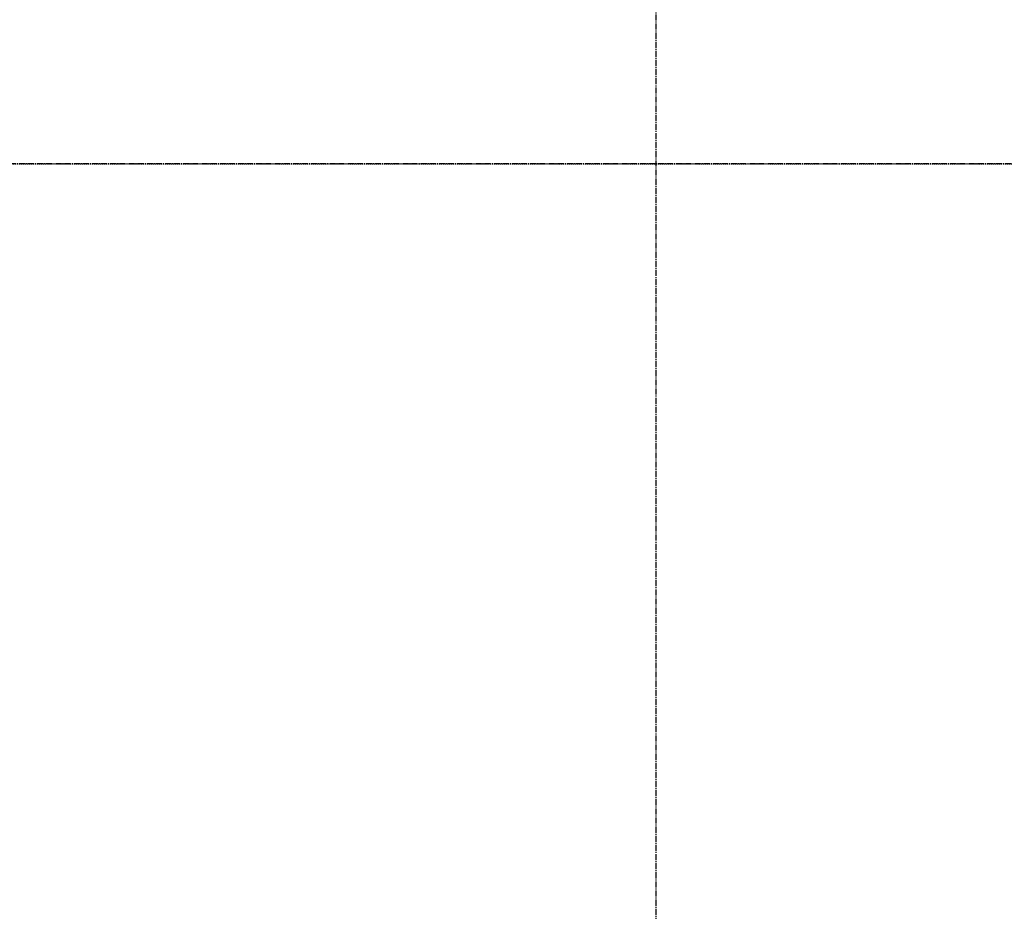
# Model space of a CAD drawing. Header units: inches. Extents: x -266 to 18759, y 463 to 1824.
# Tile 23 of 100: x 526 to 647, y 1401 to 1511. Entities that reach past the tile are written whole.
import ezdxf
from ezdxf import colors
from ezdxf.entities.mleader import LeaderData, LeaderLine
from ezdxf.math import Vec2, Vec3

# ---------------------------------------------------------------- set-up
doc = ezdxf.new("R2010")
doc.units = ezdxf.units.IN
doc.header["$MEASUREMENT"] = 0
doc.linetypes.add('CENTER2', pattern=[1.125, 0.75, -0.125, 0.125, -0.125])
doc.linetypes.add('Dash', pattern=[0.25, 0.125, -0.125])
for name, color, linetype in [('A-WALL-HDLN', 3, 'Dash'), ('S-ANNO-NOTE', 2, 'Continuous'), ('S-GRID', 1, 'CENTER2')]:
    doc.layers.add(name, color=color, linetype=linetype)
doc.styles.add('Annotative', font='romans.shx', dxfattribs={"width": 0.8, "height": 0.125})

msp = doc.modelspace()

# ---------------------------------------------------------------- linework, layer by layer
at = {"layer": 'A-WALL-HDLN'}
msp.add_lwpolyline([(249.0774, 893.2059), (249.0774, 1493.2059), (2153.0774, 1493.2059), (2153.0774, 893.2059)], dxfattribs=at)
at = {"layer": 'S-GRID', "lineweight": -3}
for p, q in [((604.0774, 820.1184), (604.0774, 1787.9327)), ((2229.5745, 1493.2059), (-105.9934, 1493.2059))]:
    msp.add_line(p, q, dxfattribs=at)

# ---------------------------------------------------------------- leaders
at = {"layer": 'S-ANNO-NOTE', "lineweight": -3}
ml = msp.add_multileader_mtext('Standard', dxfattribs=at)
ml.set_content('INSIDE FACE OF WALL', color=256, style='Annotative')
ml.set_leader_properties(color=1, linetype='ByLayer', lineweight=-1)
ml.build(insert=Vec2(0, 0))
ml.multileader.update_dxf_attribs({"text_right_attachment_type": 3, "dogleg_length": 0.125, "arrow_head_size": 12, "scale": 96})
ctx = ml.context
ctx.base_point, ctx.scale, ctx.char_height, ctx.arrow_head_size, ctx.landing_gap_size, ctx.plane_origin = Vec3(-4.4088, 1428.9679), 96, 12, 12, 8.64, Vec3(-108.8048, 1375.7208)
ctx.right_attachment = 3
notes = []
notes.append((ctx, [(1, (1, 1, 0), (111.2712, 1408.9679), (-1, 0), 12, [(0, [(196.835, 1493.2059)], 0, [])])]))
ctx.mtext.insert, ctx.mtext.width, ctx.mtext.defined_height, ctx.mtext.flow_direction = Vec3(4.2312, 1434.9679), 101.061947, 50.638, 5
for ctx, leaders in notes:
    for number, flags, end, landing, length, lines in leaders:
        leader = LeaderData()
        leader.index, (leader.has_last_leader_line, leader.has_dogleg_vector, leader.attachment_direction) = number, flags
        leader.last_leader_point, leader.dogleg_vector, leader.dogleg_length = Vec3(end), Vec3(landing), length
        for number, points, colour, breaks in lines:
            line = LeaderLine()
            line.index, line.vertices, line.color, line.breaks = number, Vec3.list(points), colors.encode_raw_color(colour), breaks
            leader.lines.append(line)
        ctx.leaders.append(leader)

doc.saveas('drawing.dxf')
